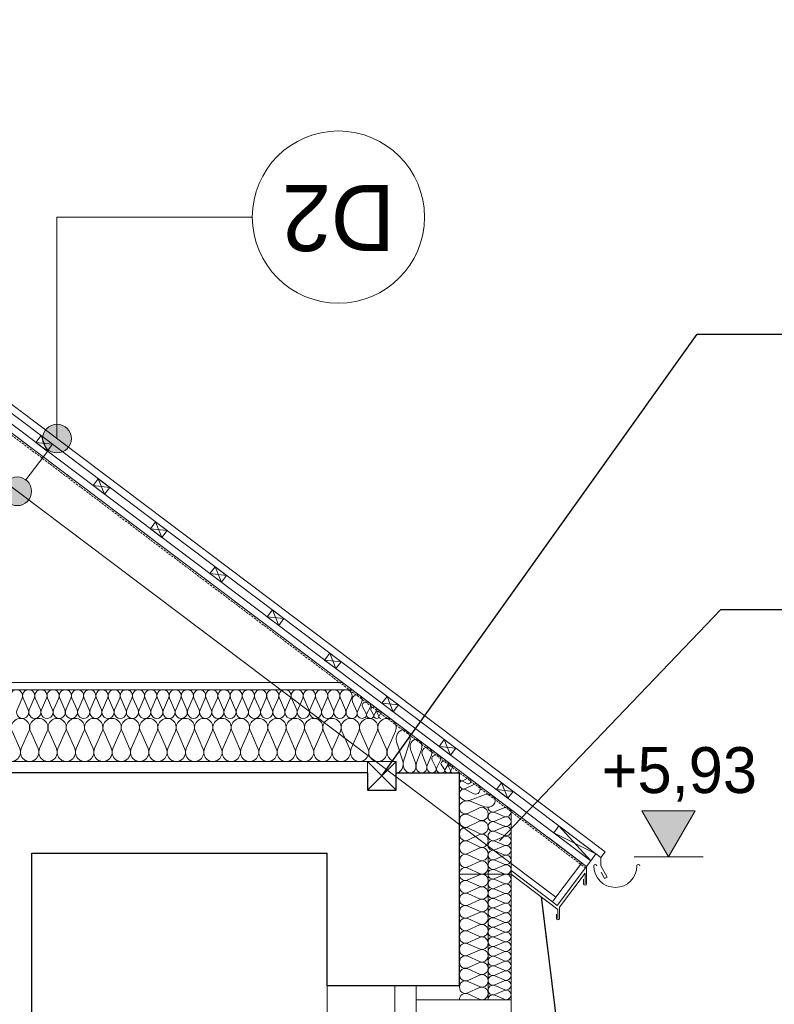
# Model space of a CAD drawing. Extents: x -613240 to -325500, y -25863 to 152403.
# Tile 119 of 254: x -377674 to -375045, y -6916 to -3485. Entities that reach past the tile are written whole.
import ezdxf

# ---------------------------------------------------------------- set-up
doc = ezdxf.new("R2010")
doc.units = 0
doc.header["$MEASUREMENT"] = 0
doc.linetypes.add('HIDDEN', pattern=[11.25, 7.5, -3.75])
for name, color, linetype, lineweight in [('0_Nr_Pióra__21', 7, 'Continuous', 9), ('0_Nr_Pióra__5', 7, 'Continuous', 13), ('ARCH dach_Nr_Pióra__5', 7, 'Continuous', 13), ('Arch dachowki_Nr_Pióra__21', 7, 'Continuous', 9), ('Arch dachy_Nr_Pióra__5', 7, 'Continuous', 13), ('Arch konstrukcja dachu_Nr_Pióra__21_Nr_Pióra__21', 7, 'Continuous', 9), ('Arch opisy_Nr_Pióra__1', 7, 'Continuous', 25), ('Arch opisy_Nr_Pióra__21', 7, 'Continuous', 9), ('Arch rynny_Nr_Pióra__5', 7, 'Continuous', 13), ('Arch stropy_Nr_Pióra__41', 7, 'Continuous', 15), ('INWENT KONST. DREWNIANA_Nr_Pióra__21', 7, 'Continuous', 9), ('INWENT OPISY_Nr_Pióra__21', 7, 'Continuous', 9), ('INWENT WYMIARY_Nr_Pióra__21', 7, 'Continuous', 9), ('INWENT. OKNA_Nr_Pióra__5', 7, 'Continuous', 13), ('INWENT.ŚCIANY_Nr_Pióra__1', 7, 'Continuous', 25), ('INWENT.ŚCIANY_Nr_Pióra__21', 7, 'Continuous', 9), ('Istniejące schody_Nr_Pióra__1', 7, 'Continuous', 25), ('Istniejące schody_Nr_Pióra__21', 7, 'Continuous', 9)]:
    doc.layers.add(name, color=color, linetype=linetype, lineweight=lineweight)
for name, color, linetype in [('Arch ocieplenie', 7, 'Continuous'), ('Arch opisy', 7, 'Continuous'), ('Inwent Izolacje', 7, 'Continuous'), ('INWENT WYMIARY', 7, 'Continuous')]:
    doc.layers.add(name, color=color, linetype=linetype)
for name, color, linetype, lineweight, true_color in [('Arch ocieplenie_Nr_Pióra__4', 7, 'Continuous', 13, 0x029e21), ('Arch ocieplenie_Nr_Pióra__9', 7, 'Continuous', 13, 0x3dad99), ('Arch wykończenie_Nr_Pióra__3', 7, 'Continuous', 18, 0xff6600), ('Inwent Izolacje_Nr_Pióra__2', 7, 'Continuous', 13, 0x7f7f7f), ('INWENT.ŚCIANY_Nr_Pióra__2', 7, 'Continuous', 13, 0x7f7f7f)]:
    doc.layers.add(name, color=color, linetype=linetype, lineweight=lineweight, true_color=true_color)
doc.styles.add('GENERATED_STYLE_1', font='txt')
doc.styles.add('GENERATED_STYLE_5', font='txt')
doc.dimstyles.new('GENERATED_STYLE__6', dxfattribs={"dimtxt": 160.000002, "dimasz": 110.144928, "dimexe": 0.18, "dimexo": 40, "dimgap": 0.09, "dimtad": 1, "dimtih": 1, "dimtoh": 1, "dimdec": 0, "dimzin": 0, "dimdsep": 46, "dimtxsty": 'GENERATED_STYLE_1', "dimblk": 'ARROWHEAD_5', "dimblk1": 'ARROWHEAD_5', "dimblk2": 'ARROWHEAD_5', "dimcen": 0.09, "dimclrd": 7, "dimclre": 7, "dimclrt": 7, "dimazin": 0, "dimtfac": 1, "dimtdec": 4, "dimtmove": 0, "dimatfit": 3, "dimfxl": 0, "dimtolj": 1, "dimtzin": 0, "dimarcsym": 0})
doc.dimstyles.new('GENERATED_STYLE__8', dxfattribs={"dimtxt": 0.18, "dimasz": 182.4, "dimexe": 0.18, "dimexo": 0.0625, "dimgap": 0.09, "dimtad": 0, "dimtih": 1, "dimtoh": 1, "dimdec": 4, "dimzin": 0, "dimdsep": 46, "dimcen": 0.09, "dimadec": 0, "dimazin": 0, "dimtfac": 1, "dimtdec": 4, "dimtmove": 0, "dimatfit": 3, "dimldrblk": 'ARROWHEAD_5', "dimfxl": 0, "dimtolj": 1, "dimtzin": 0, "dimarcsym": 0})

# ---------------------------------------------------------------- blocks, each defined once
blk = doc.blocks.new('Izolacja cieplna 14_51', base_point=(-376429.6, -5919.6))
at = {"layer": 'Arch ocieplenie_Nr_Pióra__4', "linetype": 'Continuous'}
for p, q in [((-376429, -5900.7), (-376423, -5911.6)), ((-376421.8, -5911.6), (-376415.9, -5900.7))]:
    blk.add_line(p, q, dxfattribs=at)
for centre, start_param, end_param in [((-376422.4, -5898.4), 5.870392, 9.837571), ((-376429.6, -5913.9), 4.712389, 6.695979), ((-376415.3, -5913.9), 2.7288, 4.712389)]:
    blk.add_ellipse(centre, major_axis=(7.15, 0), ratio=0.803277, start_param=start_param, end_param=end_param, dxfattribs=at)
blk = doc.blocks.new('Izolacja cieplna 14_52', base_point=(-376450.9, -5919.6))
at = {"layer": 'Arch ocieplenie_Nr_Pióra__4', "linetype": 'Continuous'}
for p, q in [((-376450, -5891.5), (-376441.1, -5907.7)), ((-376439.4, -5907.7), (-376430.5, -5891.5))]:
    blk.add_line(p, q, dxfattribs=at)
for centre, start_param, end_param in [((-376440.3, -5888.1), 5.870392, 9.837571), ((-376450.9, -5911.1), 4.712389, 6.695979), ((-376429.6, -5911.1), 2.7288, 4.712389)]:
    blk.add_ellipse(centre, major_axis=(10.7, 0), ratio=0.796843, start_param=start_param, end_param=end_param, dxfattribs=at)
blk = doc.blocks.new('Izolacja cieplna 14_53', base_point=(-376480.9, -5919.6))
at = {"layer": 'Arch ocieplenie_Nr_Pióra__4', "linetype": 'Continuous'}
for p, q in [((-376479.7, -5879.6), (-376467.2, -5902.6)), ((-376464.7, -5902.6), (-376452.2, -5879.6))]:
    blk.add_line(p, q, dxfattribs=at)
for centre, start_param, end_param in [((-376465.9, -5874.7), 5.870392, 9.837571), ((-376480.9, -5907.5), 4.712389, 6.695979), ((-376450.9, -5907.5), 2.7288, 4.712389)]:
    blk.add_ellipse(centre, major_axis=(15, 0), ratio=0.808177, start_param=start_param, end_param=end_param, dxfattribs=at)
blk = doc.blocks.new('Izolacja cieplna 14_62', base_point=(-376515.9, -5919.6))
at = {"layer": 'Arch ocieplenie_Nr_Pióra__4', "linetype": 'Continuous'}
for p, q in [((-376514.5, -5862), (-376499.9, -5895.2)), ((-376497, -5895.2), (-376482.4, -5862))]:
    blk.add_line(p, q, dxfattribs=at)
for centre, start_param, end_param in [((-376498.4, -5855.1), 5.870392, 9.837571), ((-376515.9, -5902.2), 4.712389, 6.695979), ((-376480.9, -5902.2), 2.7288, 4.712389)]:
    blk.add_ellipse(centre, major_axis=(17.5, 0), ratio=0.996549, start_param=start_param, end_param=end_param, dxfattribs=at)
blk = doc.blocks.new('Izolacja cieplna 14_64', base_point=(-380002.2, -6069.6))
at = {"layer": 'Arch ocieplenie_Nr_Pióra__4', "linetype": 'Continuous'}
for p, q in [((-377700.6, -5964.3), (-377674, -6024.9)), ((-377668.7, -6024.9), (-377642.1, -5964.3)), ((-377636.7, -5964.3), (-377610.2, -6024.9)), ((-377604.8, -6024.9), (-377578.2, -5964.3)), ((-377572.9, -5964.3), (-377546.3, -6024.9)), ((-377540.9, -6024.9), (-377514.4, -5964.3)), ((-377509, -5964.3), (-377482.4, -6024.9)), ((-377477.1, -6024.9), (-377450.5, -5964.3)), ((-377445.1, -5964.3), (-377418.6, -6024.9)), ((-377413.2, -6024.9), (-377386.6, -5964.3)), ((-377381.3, -5964.3), (-377354.7, -6024.9)), ((-377349.4, -6024.9), (-377322.8, -5964.3)), ((-377317.4, -5964.3), (-377290.9, -6024.9)), ((-377285.5, -6024.9), (-377258.9, -5964.3)), ((-377253.6, -5964.3), (-377227, -6024.9)), ((-377221.6, -6024.9), (-377195.1, -5964.3)), ((-377189.7, -5964.3), (-377163.1, -6024.9)), ((-377157.8, -6024.9), (-377131.2, -5964.3)), ((-377125.8, -5964.3), (-377099.3, -6024.9)), ((-377093.9, -6024.9), (-377067.3, -5964.3)), ((-377062, -5964.3), (-377035.4, -6024.9)), ((-377030.1, -6024.9), (-377003.5, -5964.3)), ((-376998.1, -5964.3), (-376971.6, -6024.9)), ((-376966.2, -6024.9), (-376939.6, -5964.3)), ((-376934.3, -5964.3), (-376907.7, -6024.9)), ((-376902.3, -6024.9), (-376875.8, -5964.3)), ((-376870.4, -5964.3), (-376843.8, -6024.9)), ((-376838.5, -6024.9), (-376811.9, -5964.3)), ((-376806.5, -5964.3), (-376780, -6024.9)), ((-376774.6, -6024.9), (-376748.1, -5964.3)), ((-376742.7, -5964.3), (-376716.1, -6024.9)), ((-376710.8, -6024.9), (-376684.2, -5964.3)), ((-376678.8, -5964.3), (-376652.3, -6024.9)), ((-376646.9, -6024.9), (-376620.3, -5964.3)), ((-376615, -5964.3), (-376588.4, -6024.9)), ((-376583, -6024.9), (-376556.5, -5964.3)), ((-376551.1, -5964.3), (-376524.5, -6024.9)), ((-376519.2, -6024.9), (-376492.6, -5964.3)), ((-376487.2, -5964.3), (-376460.7, -6024.9)), ((-376455.3, -6024.9), (-376428.8, -5964.3)), ((-376423.4, -5964.3), (-376396.8, -6024.9)), ((-376391.5, -6024.9), (-376364.9, -5964.3))]:
    blk.add_line(p, q, dxfattribs=at)
for centre, start_param, end_param in [((-377671.3, -5951.5), 5.870392, 9.837571), ((-377607.5, -5951.5), 5.870392, 9.837571), ((-377543.6, -5951.5), 5.870392, 9.837571), ((-377479.8, -5951.5), 5.870392, 9.837571), ((-377415.9, -5951.5), 5.870392, 9.837571), ((-377352, -5951.5), 5.870392, 9.837571), ((-377288.2, -5951.5), 5.870392, 9.837571), ((-377224.3, -5951.5), 5.870392, 9.837571), ((-377160.5, -5951.5), 5.870392, 9.837571), ((-377096.6, -5951.5), 5.870392, 9.837571), ((-377032.7, -5951.5), 5.870392, 9.837571), ((-376968.9, -5951.5), 5.870392, 9.837571), ((-376905, -5951.5), 5.870392, 9.837571), ((-376841.2, -5951.5), 5.870392, 9.837571), ((-376777.3, -5951.5), 5.870392, 9.837571), ((-376713.4, -5951.5), 5.870392, 9.837571), ((-376649.6, -5951.5), 5.870392, 9.837571), ((-376585.7, -5951.5), 5.870392, 9.837571), ((-376521.9, -5951.5), 5.870392, 9.837571), ((-376458, -5951.5), 5.870392, 9.837571), ((-376394.1, -5951.5), 5.870392, 9.837571), ((-377703.3, -6037.7), 2.7288, 6.695979), ((-377639.4, -6037.7), 2.7288, 6.695979), ((-377575.5, -6037.7), 2.7288, 6.695979), ((-377511.7, -6037.7), 2.7288, 6.695979), ((-377447.8, -6037.7), 2.7288, 6.695979), ((-377384, -6037.7), 2.7288, 6.695979), ((-377320.1, -6037.7), 2.7288, 6.695979), ((-377256.2, -6037.7), 2.7288, 6.695979), ((-377192.4, -6037.7), 2.7288, 6.695979), ((-377128.5, -6037.7), 2.7288, 6.695979), ((-377064.7, -6037.7), 2.7288, 6.695979), ((-377000.8, -6037.7), 2.7288, 6.695979), ((-376936.9, -6037.7), 2.7288, 6.695979), ((-376873.1, -6037.7), 2.7288, 6.695979), ((-376809.2, -6037.7), 2.7288, 6.695979), ((-376745.4, -6037.7), 2.7288, 6.695979), ((-376681.5, -6037.7), 2.7288, 6.695979), ((-376617.7, -6037.7), 2.7288, 6.695979), ((-376553.8, -6037.7), 2.7288, 6.695979), ((-376489.9, -6037.7), 2.7288, 6.695979), ((-376426.1, -6037.7), 2.7288, 6.695979), ((-376362.2, -6037.7), 2.7288, 4.712389)]:
    blk.add_ellipse(centre, major_axis=(31.9, 0), ratio=0.99912, start_param=start_param, end_param=end_param, dxfattribs=at)
blk = doc.blocks.new('Izolacja cieplna 14_65', base_point=(-380002.2, -5919.6))
at = {"layer": 'Arch ocieplenie_Nr_Pióra__4', "linetype": 'Continuous'}
for p, q in [((-377683.3, -5889.8), (-377665.6, -5849.4)), ((-377662.1, -5849.4), (-377644.4, -5889.8)), ((-377640.8, -5889.8), (-377623.1, -5849.4)), ((-377619.6, -5849.4), (-377601.9, -5889.8)), ((-377598.3, -5889.8), (-377580.6, -5849.4)), ((-377577, -5849.4), (-377559.4, -5889.8)), ((-377555.8, -5889.8), (-377538.1, -5849.4)), ((-377534.5, -5849.4), (-377516.8, -5889.8)), ((-377513.3, -5889.8), (-377495.6, -5849.4)), ((-377492, -5849.4), (-377474.3, -5889.8)), ((-377470.8, -5889.8), (-377453.1, -5849.4)), ((-377449.5, -5849.4), (-377431.8, -5889.8)), ((-377428.2, -5889.8), (-377410.6, -5849.4)), ((-377407, -5849.4), (-377389.3, -5889.8)), ((-377385.7, -5889.8), (-377368, -5849.4)), ((-377364.5, -5849.4), (-377346.8, -5889.8)), ((-377343.2, -5889.8), (-377325.5, -5849.4)), ((-377322, -5849.4), (-377304.3, -5889.8)), ((-377300.7, -5889.8), (-377283, -5849.4)), ((-377279.4, -5849.4), (-377261.7, -5889.8)), ((-377258.2, -5889.8), (-377240.5, -5849.4)), ((-377236.9, -5849.4), (-377219.2, -5889.8)), ((-377215.7, -5889.8), (-377198, -5849.4)), ((-377194.4, -5849.4), (-377176.7, -5889.8)), ((-377173.1, -5889.8), (-377155.5, -5849.4)), ((-377151.9, -5849.4), (-377134.2, -5889.8)), ((-377130.6, -5889.8), (-377112.9, -5849.4)), ((-377109.4, -5849.4), (-377091.7, -5889.8)), ((-377088.1, -5889.8), (-377070.4, -5849.4)), ((-377066.9, -5849.4), (-377049.2, -5889.8)), ((-377045.6, -5889.8), (-377027.9, -5849.4)), ((-377024.3, -5849.4), (-377006.7, -5889.8)), ((-377003.1, -5889.8), (-376985.4, -5849.4)), ((-376981.8, -5849.4), (-376964.1, -5889.8)), ((-376960.6, -5889.8), (-376942.9, -5849.4)), ((-376939.3, -5849.4), (-376921.6, -5889.8)), ((-376918.1, -5889.8), (-376900.4, -5849.4)), ((-376896.8, -5849.4), (-376879.1, -5889.8)), ((-376875.5, -5889.8), (-376857.9, -5849.4)), ((-376854.3, -5849.4), (-376836.6, -5889.8)), ((-376833, -5889.8), (-376815.3, -5849.4)), ((-376811.8, -5849.4), (-376794.1, -5889.8)), ((-376790.5, -5889.8), (-376772.8, -5849.4)), ((-376769.3, -5849.4), (-376751.6, -5889.8)), ((-376748, -5889.8), (-376730.3, -5849.4)), ((-376726.7, -5849.4), (-376709, -5889.8)), ((-376705.5, -5889.8), (-376687.8, -5849.4)), ((-376684.2, -5849.4), (-376666.5, -5889.8)), ((-376663, -5889.8), (-376645.3, -5849.4)), ((-376641.7, -5849.4), (-376624, -5889.8)), ((-376620.4, -5889.8), (-376602.8, -5849.4)), ((-376599.2, -5849.4), (-376581.5, -5889.8)), ((-376577.9, -5889.8), (-376560.2, -5849.4)), ((-376556.7, -5849.4), (-376539, -5889.8)), ((-376535.4, -5889.8), (-376517.7, -5849.4))]:
    blk.add_line(p, q, dxfattribs=at)
for centre, start_param, end_param in [((-377685.1, -5840.9), 4.299595, 8.266775), ((-377642.6, -5840.9), 4.299595, 8.266775), ((-377600.1, -5840.9), 4.299595, 8.266775), ((-377557.6, -5840.9), 4.299595, 8.266775), ((-377515.1, -5840.9), 4.299595, 8.266775), ((-377472.5, -5840.9), 4.299595, 8.266775), ((-377430, -5840.9), 4.299595, 8.266775), ((-377387.5, -5840.9), 4.299595, 8.266775), ((-377345, -5840.9), 4.299595, 8.266775), ((-377302.5, -5840.9), 4.299595, 8.266775), ((-377260, -5840.9), 4.299595, 8.266775), ((-377217.4, -5840.9), 4.299595, 8.266775), ((-377174.9, -5840.9), 4.299595, 8.266775), ((-377132.4, -5840.9), 4.299595, 8.266775), ((-377089.9, -5840.9), 4.299595, 8.266775), ((-377047.4, -5840.9), 4.299595, 8.266775), ((-377004.9, -5840.9), 4.299595, 8.266775), ((-376962.4, -5840.9), 4.299595, 8.266775), ((-376919.8, -5840.9), 4.299595, 8.266775), ((-376877.3, -5840.9), 4.299595, 8.266775), ((-376834.8, -5840.9), 4.299595, 8.266775), ((-376792.3, -5840.9), 4.299595, 8.266775), ((-376749.8, -5840.9), 4.299595, 8.266775), ((-376707.3, -5840.9), 4.299595, 8.266775), ((-376664.7, -5840.9), 4.299595, 8.266775), ((-376622.2, -5840.9), 4.299595, 8.266775), ((-376579.7, -5840.9), 4.299595, 8.266775), ((-376537.2, -5840.9), 4.299595, 8.266775), ((-377663.9, -5898.3), 1.158004, 5.125183), ((-377621.3, -5898.3), 1.158004, 5.125183), ((-377578.8, -5898.3), 1.158004, 5.125183), ((-377536.3, -5898.3), 1.158004, 5.125183), ((-377493.8, -5898.3), 1.158004, 5.125183), ((-377451.3, -5898.3), 1.158004, 5.125183), ((-377408.8, -5898.3), 1.158004, 5.125183), ((-377366.3, -5898.3), 1.158004, 5.125183), ((-377323.7, -5898.3), 1.158004, 5.125183), ((-377281.2, -5898.3), 1.158004, 5.125183), ((-377238.7, -5898.3), 1.158004, 5.125183), ((-377196.2, -5898.3), 1.158004, 5.125183), ((-377153.7, -5898.3), 1.158004, 5.125183), ((-377111.2, -5898.3), 1.158004, 5.125183), ((-377068.6, -5898.3), 1.158004, 5.125183), ((-377026.1, -5898.3), 1.158004, 5.125183), ((-376983.6, -5898.3), 1.158004, 5.125183), ((-376941.1, -5898.3), 1.158004, 5.125183), ((-376898.6, -5898.3), 1.158004, 5.125183), ((-376856.1, -5898.3), 1.158004, 5.125183), ((-376813.6, -5898.3), 1.158004, 5.125183), ((-376771, -5898.3), 1.158004, 5.125183), ((-376728.5, -5898.3), 1.158004, 5.125183), ((-376686, -5898.3), 1.158004, 5.125183), ((-376643.5, -5898.3), 1.158004, 5.125183), ((-376601, -5898.3), 1.158004, 5.125183), ((-376558.5, -5898.3), 1.158004, 5.125183), ((-376515.9, -5898.3), 1.158004, 3.141593)]:
    blk.add_ellipse(centre, major_axis=(0, 21.3), ratio=0.999493, start_param=start_param, end_param=end_param, dxfattribs=at)
blk = doc.blocks.new('Izolacja cieplna 14_107', base_point=(-376179.9, -6109.6))
at = {"layer": 'Arch ocieplenie_Nr_Pióra__4', "linetype": 'Continuous'}
for p, q in [((-376179.3, -6090), (-376173.1, -6101.3)), ((-376171.8, -6101.3), (-376165.6, -6090))]:
    blk.add_line(p, q, dxfattribs=at)
for centre, start_param, end_param in [((-376172.4, -6087.6), 5.870392, 9.837571), ((-376179.9, -6103.7), 4.712389, 6.695979), ((-376164.9, -6103.7), 2.7288, 4.712389)]:
    blk.add_ellipse(centre, major_axis=(7.5, 0), ratio=0.793998, start_param=start_param, end_param=end_param, dxfattribs=at)
blk = doc.blocks.new('Izolacja cieplna 14_108', base_point=(-376362.2, -6109.6))
at = {"layer": 'Arch ocieplenie_Nr_Pióra__4', "linetype": 'Continuous'}
for p, q in [((-376360.2, -6004.3), (-376340.1, -6064.9)), ((-376336, -6064.9), (-376315.9, -6004.3))]:
    blk.add_line(p, q, dxfattribs=at)
for centre, start_param, end_param in [((-376338, -5991.5), 4.299595, 8.266775), ((-376362.2, -6077.7), 3.141593, 5.125182), ((-376313.9, -6077.7), 1.158004, 3.141593)]:
    blk.add_ellipse(centre, major_axis=(0, 31.9), ratio=0.757507, start_param=start_param, end_param=end_param, dxfattribs=at)
blk = doc.blocks.new('Izolacja cieplna 14_109', base_point=(-376313.9, -6109.6))
at = {"layer": 'Arch ocieplenie_Nr_Pióra__4', "linetype": 'Continuous'}
for p, q in [((-376312.1, -6027.5), (-376294.9, -6074.8)), ((-376291.4, -6074.8), (-376274.2, -6027.5))]:
    blk.add_line(p, q, dxfattribs=at)
for centre, start_param, end_param in [((-376293.2, -6017.5), 4.299595, 8.266775), ((-376313.9, -6084.7), 3.141593, 5.125182), ((-376272.5, -6084.7), 1.158004, 3.141593)]:
    blk.add_ellipse(centre, major_axis=(0, 24.9), ratio=0.832172, start_param=start_param, end_param=end_param, dxfattribs=at)
blk = doc.blocks.new('Izolacja cieplna 14_110', base_point=(-376206.5, -6109.6))
at = {"layer": 'Arch ocieplenie_Nr_Pióra__4', "linetype": 'Continuous'}
for p, q in [((-376205.4, -6080.1), (-376194.3, -6097.1)), ((-376192.1, -6097.1), (-376181.1, -6080.1))]:
    blk.add_line(p, q, dxfattribs=at)
for centre, start_param, end_param in [((-376193.2, -6076.5), 5.870392, 9.837571), ((-376206.5, -6100.7), 4.712389, 6.695979), ((-376179.9, -6100.7), 2.7288, 4.712389)]:
    blk.add_ellipse(centre, major_axis=(13.3, 0), ratio=0.673376, start_param=start_param, end_param=end_param, dxfattribs=at)
blk = doc.blocks.new('Izolacja cieplna 14_111', base_point=(-376272.5, -6109.6))
at = {"layer": 'Arch ocieplenie_Nr_Pióra__4', "linetype": 'Continuous'}
for p, q in [((-376271, -6047.1), (-376256.8, -6083.1)), ((-376254, -6083.1), (-376239.7, -6047.1))]:
    blk.add_line(p, q, dxfattribs=at)
for centre, start_param, end_param in [((-376255.4, -6039.5), 4.299595, 8.266775), ((-376272.5, -6090.7), 3.141593, 5.125182), ((-376238.3, -6090.7), 1.158004, 3.141593)]:
    blk.add_ellipse(centre, major_axis=(0, 18.9), ratio=0.902159, start_param=start_param, end_param=end_param, dxfattribs=at)
blk = doc.blocks.new('Izolacja cieplna 14_112', base_point=(-376238.3, -6109.6))
at = {"layer": 'Arch ocieplenie_Nr_Pióra__4', "linetype": 'Continuous'}
for p, q in [((-376237, -6065.4), (-376223.7, -6090.8)), ((-376221.1, -6090.8), (-376207.8, -6065.4))]:
    blk.add_line(p, q, dxfattribs=at)
for centre, start_param, end_param in [((-376222.4, -6060), 5.870392, 9.837571), ((-376238.3, -6096.2), 4.712389, 6.695979), ((-376206.5, -6096.2), 2.7288, 4.712389)]:
    blk.add_ellipse(centre, major_axis=(15.9, 0), ratio=0.841754, start_param=start_param, end_param=end_param, dxfattribs=at)
blk = doc.blocks.new('Izolacja cieplna 14_126', base_point=(-376042.2, -6899.6))
at = {"layer": 'Arch ocieplenie_Nr_Pióra__9', "linetype": 'Continuous'}
for p, q in [((-376018.4, -6477.8), (-375986.1, -6463.8)), ((-375986.1, -6494.6), (-376018.4, -6480.7)), ((-376018.4, -6511.5), (-375986.1, -6497.5)), ((-375986.1, -6528.3), (-376018.4, -6514.3)), ((-376018.4, -6545.1), (-375986.1, -6531.1)), ((-375986.1, -6561.9), (-376018.4, -6547.9)), ((-376018.4, -6578.7), (-375986.1, -6564.7)), ((-375986.1, -6595.5), (-376018.4, -6581.5)), ((-376018.4, -6612.3), (-375986.1, -6598.4)), ((-375986.1, -6629.2), (-376018.4, -6615.2)), ((-376018.4, -6646), (-375986.1, -6632)), ((-375986.1, -6662.8), (-376018.4, -6648.8)), ((-376018.4, -6679.6), (-375986.1, -6665.6)), ((-375986.1, -6696.4), (-376018.4, -6682.4)), ((-376018.4, -6713.2), (-375986.1, -6699.2)), ((-375986.1, -6730.1), (-376018.4, -6716.1)), ((-376018.4, -6746.9), (-375986.1, -6732.9)), ((-375986.1, -6763.7), (-376018.4, -6749.7)), ((-376018.4, -6780.5), (-375986.1, -6766.5)), ((-375986.1, -6797.3), (-376018.4, -6783.3)), ((-376018.4, -6814.1), (-375986.1, -6800.1)), ((-375986.1, -6830.9), (-376018.4, -6817)), ((-376018.4, -6847.8), (-375986.1, -6833.8)), ((-375986.1, -6864.6), (-376018.4, -6850.6)), ((-376018.4, -6881.4), (-375986.1, -6867.4)), ((-375986.1, -6898.2), (-376018.4, -6884.2))]:
    blk.add_line(p, q, dxfattribs=at)
for centre, start_param, end_param in [((-376025.2, -6496.1), 4.299595, 8.266774), ((-376025.2, -6462.4), 0, 1.983589), ((-375979.2, -6479.2), 1.158003, 5.125183), ((-376025.2, -6529.7), 4.299595, 8.266774), ((-375979.2, -6512.9), 1.158003, 5.125183), ((-376025.2, -6563.3), 4.299595, 8.266774), ((-375979.2, -6546.5), 1.158003, 5.125183), ((-376025.2, -6596.9), 4.299595, 8.266774), ((-375979.2, -6580.1), 1.158003, 5.125183), ((-376025.2, -6630.6), 4.299595, 8.266774), ((-375979.2, -6613.8), 1.158003, 5.125183), ((-376025.2, -6664.2), 4.299595, 8.266774), ((-375979.2, -6647.4), 1.158003, 5.125183), ((-376025.2, -6697.8), 4.299595, 8.266774), ((-375979.2, -6681), 1.158003, 5.125183), ((-376025.2, -6731.5), 4.299595, 8.266774), ((-375979.2, -6714.7), 1.158003, 5.125183), ((-376025.2, -6765.1), 4.299595, 8.266774), ((-375979.2, -6748.3), 1.158003, 5.125183), ((-376025.2, -6798.7), 4.299595, 8.266774), ((-375979.2, -6781.9), 1.158003, 5.125183), ((-376025.2, -6832.4), 4.299595, 8.266774), ((-375979.2, -6815.5), 1.158003, 5.125183), ((-376025.2, -6866), 4.299595, 8.266774), ((-375979.2, -6849.2), 1.158003, 5.125183), ((-376025.2, -6899.6), 4.299596, 6.283185), ((-375979.2, -6882.8), 1.158003, 5.125183)]:
    blk.add_ellipse(centre, major_axis=(-17, 0), ratio=0.988282, start_param=start_param, end_param=end_param, dxfattribs=at)
blk = doc.blocks.new('Izolacja cieplna 14_127', base_point=(-376142.2, -6147.9))
at = {"layer": 'Arch ocieplenie_Nr_Pióra__4', "linetype": 'Continuous'}
for p, q in [((-376130.3, -6136.7), (-376114.1, -6128.1)), ((-376114.1, -6147), (-376130.3, -6138.4))]:
    blk.add_line(p, q, dxfattribs=at)
for centre, start_param, end_param in [((-376133.7, -6127.3), 1.570796, 3.554385), ((-376133.7, -6147.9), 5.870392, 7.853982), ((-376110.7, -6137.6), 2.728799, 6.695979)]:
    blk.add_ellipse(centre, major_axis=(0, 10.3), ratio=0.824596, start_param=start_param, end_param=end_param, dxfattribs=at)
blk = doc.blocks.new('Izolacja cieplna 14_128', base_point=(-376142.2, -6229.3))
at = {"layer": 'Arch ocieplenie_Nr_Pióra__4', "linetype": 'Continuous'}
for p, q in [((-376105, -6204.5), (-376054.5, -6185.4)), ((-376054.5, -6227.4), (-376105, -6208.3))]:
    blk.add_line(p, q, dxfattribs=at)
for centre, start_param, end_param in [((-376115.6, -6183.5), 0, 1.983589), ((-376115.6, -6229.3), 4.299596, 6.283185), ((-376043.8, -6206.4), 1.158003, 5.125183)]:
    blk.add_ellipse(centre, major_axis=(-26.6, 0), ratio=0.861135, start_param=start_param, end_param=end_param, dxfattribs=at)
blk = doc.blocks.new('Izolacja cieplna 14_129', base_point=(-376142.2, -6183.5))
at = {"layer": 'Arch ocieplenie_Nr_Pióra__4', "linetype": 'Continuous'}
for p, q in [((-376120.8, -6164.2), (-376091.7, -6149.4)), ((-376091.7, -6182), (-376120.8, -6167.2))]:
    blk.add_line(p, q, dxfattribs=at)
for centre, start_param, end_param in [((-376126.9, -6147.9), 1.570796, 3.554385), ((-376126.9, -6183.5), 5.870392, 7.853982), ((-376085.5, -6165.7), 2.728799, 6.695979)]:
    blk.add_ellipse(centre, major_axis=(0, 17.8), ratio=0.86028, start_param=start_param, end_param=end_param, dxfattribs=at)
blk = doc.blocks.new('Izolacja cieplna 14_130', base_point=(-376142.2, -6462.4))
at = {"layer": 'Arch ocieplenie_Nr_Pióra__4', "linetype": 'Continuous'}
for p, q in [((-376112.4, -6250.6), (-376072, -6231.2)), ((-376072, -6273.9), (-376112.4, -6254.6)), ((-376112.4, -6297.3), (-376072, -6277.9)), ((-376072, -6320.6), (-376112.4, -6301.2)), ((-376112.4, -6343.9), (-376072, -6324.5)), ((-376072, -6367.2), (-376112.4, -6347.8)), ((-376112.4, -6390.5), (-376072, -6371.1)), ((-376072, -6413.8), (-376112.4, -6394.4)), ((-376112.4, -6437.2), (-376072, -6417.8)), ((-376072, -6460.5), (-376112.4, -6441.1))]:
    blk.add_line(p, q, dxfattribs=at)
for centre, start_param, end_param in [((-376120.9, -6229.3), 1.570796, 3.554385), ((-376063.5, -6252.6), 2.728799, 6.695979), ((-376120.9, -6275.9), 5.870392, 9.837571), ((-376063.5, -6299.2), 2.728799, 6.695979), ((-376120.9, -6322.5), 5.870392, 9.837571), ((-376120.9, -6369.2), 5.870392, 9.837571), ((-376063.5, -6345.9), 2.728799, 6.695979), ((-376063.5, -6392.5), 2.728799, 6.695979), ((-376120.9, -6415.8), 5.870392, 9.837571), ((-376063.5, -6439.1), 2.728799, 6.695979), ((-376120.9, -6462.4), 5.870392, 7.853982)]:
    blk.add_ellipse(centre, major_axis=(0, 23.3), ratio=0.912196, start_param=start_param, end_param=end_param, dxfattribs=at)
blk = doc.blocks.new('Izolacja cieplna 14_131', base_point=(-376042.2, -6462.4))
at = {"layer": 'Arch ocieplenie_Nr_Pióra__4', "linetype": 'Continuous'}
for p, q in [((-376018.4, -6244.5), (-375986.1, -6230.7)), ((-375986.1, -6261.2), (-376018.4, -6247.3)), ((-376018.4, -6277.8), (-375986.1, -6264)), ((-375986.1, -6294.5), (-376018.4, -6280.6)), ((-376018.4, -6311.1), (-375986.1, -6297.3)), ((-375986.1, -6327.8), (-376018.4, -6313.9)), ((-376018.4, -6344.5), (-375986.1, -6330.6)), ((-375986.1, -6361.1), (-376018.4, -6347.3)), ((-376018.4, -6377.8), (-375986.1, -6363.9)), ((-375986.1, -6394.4), (-376018.4, -6380.6)), ((-376018.4, -6411.1), (-375986.1, -6397.2)), ((-375986.1, -6427.7), (-376018.4, -6413.9)), ((-376018.4, -6444.4), (-375986.1, -6430.5)), ((-375986.1, -6461), (-376018.4, -6447.2))]:
    blk.add_line(p, q, dxfattribs=at)
for centre, start_param, end_param in [((-376025.2, -6229.3), 6.283185, 8.266774), ((-375979.2, -6245.9), 1.158003, 5.125183), ((-376025.2, -6262.6), 4.299595, 8.266774), ((-376025.2, -6295.9), 4.299595, 8.266774), ((-375979.2, -6279.2), 1.158003, 5.125183), ((-376025.2, -6329.2), 4.299595, 8.266774), ((-375979.2, -6312.5), 1.158003, 5.125183), ((-376025.2, -6362.5), 4.299595, 8.266774), ((-375979.2, -6345.9), 1.158003, 5.125183), ((-376025.2, -6395.8), 4.299595, 8.266774), ((-375979.2, -6379.2), 1.158003, 5.125183), ((-376025.2, -6429.1), 4.299595, 8.266774), ((-375979.2, -6412.5), 1.158003, 5.125183), ((-376025.2, -6462.4), 4.299596, 6.283185), ((-375979.2, -6445.8), 1.158003, 5.125183)]:
    blk.add_ellipse(centre, major_axis=(-17, 0), ratio=0.978799, start_param=start_param, end_param=end_param, dxfattribs=at)
blk = doc.blocks.new('Izolacja cieplna 14_285', base_point=(-376142.2, -6899.6))
at = {"layer": 'Inwent Izolacje_Nr_Pióra__2', "linetype": 'Continuous'}
for p, q in [((-376112.4, -6482.5), (-376072, -6464.3)), ((-376072, -6504.3), (-376112.4, -6486.1)), ((-376112.4, -6526.2), (-376072, -6508)), ((-376072, -6548), (-376112.4, -6529.8)), ((-376112.4, -6569.9), (-376072, -6551.7)), ((-376072, -6591.7), (-376112.4, -6573.6)), ((-376112.4, -6613.6), (-376072, -6595.4)), ((-376072, -6635.5), (-376112.4, -6617.3)), ((-376112.4, -6657.3), (-376072, -6639.1)), ((-376072, -6679.2), (-376112.4, -6661)), ((-376112.4, -6701), (-376072, -6682.9)), ((-376072, -6722.9), (-376112.4, -6704.7)), ((-376112.4, -6744.8), (-376072, -6726.6)), ((-376072, -6766.6), (-376112.4, -6748.4)), ((-376112.4, -6788.5), (-376072, -6770.3)), ((-376072, -6810.3), (-376112.4, -6792.2)), ((-376112.4, -6832.2), (-376072, -6814)), ((-376072, -6854.1), (-376112.4, -6835.9)), ((-376112.4, -6875.9), (-376072, -6857.7)), ((-376072, -6897.8), (-376112.4, -6879.6))]:
    blk.add_line(p, q, dxfattribs=at)
for centre, start_param, end_param in [((-376120.9, -6506.1), 5.870392, 9.837571), ((-376120.9, -6462.4), 1.570796, 3.554385), ((-376063.5, -6484.3), 2.728799, 6.695979), ((-376063.5, -6528), 2.728799, 6.695979), ((-376120.9, -6549.9), 5.870392, 9.837571), ((-376063.5, -6571.7), 2.728799, 6.695979), ((-376120.9, -6593.6), 5.870392, 9.837571), ((-376120.9, -6637.3), 5.870392, 9.837571), ((-376063.5, -6615.4), 2.728799, 6.695979), ((-376063.5, -6659.2), 2.728799, 6.695979), ((-376120.9, -6681), 5.870392, 9.837571), ((-376063.5, -6702.9), 2.728799, 6.695979), ((-376120.9, -6724.7), 5.870392, 9.837571), ((-376063.5, -6746.6), 2.728799, 6.695979), ((-376120.9, -6768.5), 5.870392, 9.837571), ((-376120.9, -6812.2), 5.870392, 9.837571), ((-376063.5, -6790.3), 2.728799, 6.695979), ((-376063.5, -6834), 2.728799, 6.695979), ((-376120.9, -6855.9), 5.870392, 9.837571), ((-376063.5, -6877.8), 2.728799, 6.695979), ((-376120.9, -6899.6), 5.870392, 7.853982)]:
    blk.add_ellipse(centre, major_axis=(0, 21.9), ratio=0.972936, start_param=start_param, end_param=end_param, dxfattribs=at)
blk = doc.blocks.new('Wymiary_39', base_point=(-375413.1, -6401.4))
at = {"layer": 'INWENT WYMIARY_Nr_Pióra__21', "linetype": 'Continuous'}
blk.add_hatch(color=256, dxfattribs=at).paths.add_polyline_path([(-375413.1, -6401.4), (-375505.9, -6241.4), (-375320.3, -6241.4)], flags=0)
for p, q in [((-375413.1, -6401.4), (-375505.9, -6241.4)), ((-375505.9, -6241.4), (-375320.3, -6241.4)), ((-375320.3, -6241.4), (-375413.1, -6401.4)), ((-375413.1, -6401.4), (-375533.1, -6401.4)), ((-375413.1, -6401.4), (-375293.1, -6401.4))]:
    blk.add_line(p, q, dxfattribs=at)
at = {"layer": 'INWENT WYMIARY_Nr_Pióra__21', "insert": (-375646.5, -6209.4), "char_height": 160, "attachment_point": 7, "style": 'GENERATED_STYLE_1'}
blk.add_mtext('{+5,93}', dxfattribs=at)
blk = doc.blocks.new('*D916')
at = {"layer": '0_Nr_Pióra__5', "linetype": 'Continuous'}
for points in [[(-377805.4, -5035.4), (-377844.1, -5144.7), (-377893.5, -5110.8)], [(-378059.5, -5794.6), (-378084.5, -5681.4), (-378024.6, -5684.1)]]:
    blk.add_hatch(color=256, dxfattribs=at).paths.add_polyline_path(points, flags=0)
for p, q in [((-377805.4, -5035.4), (-377893.5, -5110.8)), ((-377805.4, -5035.4), (-377844.1, -5144.7)), ((-377844.1, -5144.7), (-377893.5, -5110.8)), ((-378059.5, -5794.6), (-378084.5, -5681.4)), ((-378084.5, -5681.4), (-378024.6, -5684.1)), ((-378059.5, -5794.6), (-378024.6, -5684.1))]:
    blk.add_line(p, q, dxfattribs=at)
blk.add_arc((-376798.3, -5794.6), 1261.2, 148.0793, 174.9121, dxfattribs=at)
at = {"layer": '0_Nr_Pióra__21', "insert": (-378697.2, -5423.5), "char_height": 160, "attachment_point": 7, "style": 'GENERATED_STYLE_1'}
blk.add_mtext('{37,01°}', dxfattribs=at)
blk = doc.blocks.new('ARROWHEAD_5')
at = {"color": 0, "linetype": 'Continuous', "lineweight": 0}
blk.add_line((0, 0), (-1, 0), dxfattribs=at)
blk.add_solid([(-1, 0.2679), (0, 0), (-1, -0.2679), (-1, 0.2679)], dxfattribs=at)
blk = doc.blocks.new('Linia_104', base_point=(-377682.5, -5128.3))
at = {"layer": 'Arch opisy_Nr_Pióra__21', "linetype": 'Continuous'}
for points in [[(-377494.1, -4944.6), (-377497.9, -4925.5), (-377508.7, -4909.3), (-377524.9, -4898.4), (-377544.1, -4894.6), (-377563.2, -4898.4), (-377579.4, -4909.3), (-377590.3, -4925.5), (-377594.1, -4944.6), (-377590.3, -4963.8), (-377579.4, -4980), (-377563.2, -4990.8), (-377544.1, -4994.6), (-377524.9, -4990.8), (-377508.7, -4980), (-377497.9, -4963.8)], [(-377632.5, -5128.3), (-377636.4, -5109.2), (-377647.2, -5093), (-377663.4, -5082.2), (-377682.5, -5078.3), (-377701.7, -5082.2), (-377717.9, -5093), (-377728.7, -5109.2), (-377732.5, -5128.3), (-377728.7, -5147.5), (-377717.9, -5163.7), (-377701.7, -5174.5), (-377682.5, -5178.3), (-377663.4, -5174.5), (-377647.2, -5163.7), (-377636.4, -5147.5)]]:
    blk.add_hatch(color=256, dxfattribs=at).paths.add_polyline_path(points, flags=0)
blk.add_line((-377652.5, -5088.4), (-377574.2, -4984.6), dxfattribs=at)
for centre in [(-377544.1, -4944.6), (-377682.5, -5128.3)]:
    blk.add_circle(centre, 50, dxfattribs=at)
blk = doc.blocks.new('Linia_105', base_point=(-377544.1, -4172.9))
at = {"layer": 'Arch opisy_Nr_Pióra__21', "linetype": 'Continuous'}
blk.add_line((-377544.1, -4172.9), (-376863.6, -4172.9), dxfattribs=at)
blk.add_circle((-376563.6, -4172.9), 300, dxfattribs=at)

msp = doc.modelspace()

# ---------------------------------------------------------------- linework, layer by layer
at = {"layer": 'ARCH dach_Nr_Pióra__5', "linetype": 'Continuous'}
for p, q in [((-375684.4, -6415.4), (-379098.8, -3841.5)), ((-377599.8, -4933.9), (-377617.9, -4957.9)), ((-377599.8, -4933.9), (-377577.9, -4988)), ((-377599.8, -4933.9), (-377559.9, -4964)), ((-377617.9, -4957.9), (-377559.9, -4964)), ((-377617.9, -4957.9), (-377577.9, -4988)), ((-377559.9, -4964), (-377577.9, -4988)), ((-377400.2, -5084.4), (-377418.2, -5108.4)), ((-377418.2, -5108.4), (-377360.3, -5114.5)), ((-377418.2, -5108.4), (-377378.3, -5138.5)), ((-377400.2, -5084.4), (-377360.3, -5114.5)), ((-377400.2, -5084.4), (-377378.3, -5138.5)), ((-377360.3, -5114.5), (-377378.3, -5138.5)), ((-377200.6, -5234.9), (-377218.6, -5258.9)), ((-377200.6, -5234.9), (-377160.6, -5265)), ((-377200.6, -5234.9), (-377178.7, -5289)), ((-377218.6, -5258.9), (-377178.7, -5289)), ((-377218.6, -5258.9), (-377160.6, -5265)), ((-377160.6, -5265), (-377178.7, -5289)), ((-376993.1, -5391.2), (-377011.2, -5415.2)), ((-377011.2, -5415.2), (-376971.3, -5445.3)), ((-377011.2, -5415.2), (-376953.2, -5421.3)), ((-376993.1, -5391.2), (-376971.3, -5445.3)), ((-376993.1, -5391.2), (-376953.2, -5421.3)), ((-376953.2, -5421.3), (-376971.3, -5445.3)), ((-376793.5, -5541.7), (-376811.6, -5565.7)), ((-376793.5, -5541.7), (-376771.6, -5595.8)), ((-376793.5, -5541.7), (-376753.6, -5571.8)), ((-376811.6, -5565.7), (-376753.6, -5571.8)), ((-376811.6, -5565.7), (-376771.6, -5595.8)), ((-376753.6, -5571.8), (-376771.6, -5595.8)), ((-376593.9, -5692.2), (-376611.9, -5716.2)), ((-376593.9, -5692.2), (-376572, -5746.2)), ((-376593.9, -5692.2), (-376553.9, -5722.3)), ((-376611.9, -5716.2), (-376572, -5746.2)), ((-376611.9, -5716.2), (-376553.9, -5722.3)), ((-376553.9, -5722.3), (-376572, -5746.2)), ((-376394.2, -5842.7), (-376412.3, -5866.6)), ((-376394.2, -5842.7), (-376372.4, -5896.7)), ((-376394.2, -5842.7), (-376354.3, -5872.8)), ((-376412.3, -5866.6), (-376354.3, -5872.8)), ((-376412.3, -5866.6), (-376372.4, -5896.7)), ((-376354.3, -5872.8), (-376372.4, -5896.7)), ((-376194.6, -5993.2), (-376212.7, -6017.1)), ((-376194.6, -5993.2), (-376172.7, -6047.2)), ((-376194.6, -5993.2), (-376154.7, -6023.3)), ((-376212.7, -6017.1), (-376154.7, -6023.3)), ((-376212.7, -6017.1), (-376172.7, -6047.2)), ((-376154.7, -6023.3), (-376172.7, -6047.2)), ((-375995, -6143.7), (-376013, -6167.6)), ((-376013, -6167.6), (-375955, -6173.8)), ((-376013, -6167.6), (-375973.1, -6197.7)), ((-375995, -6143.7), (-375955, -6173.8)), ((-375995, -6143.7), (-375973.1, -6197.7)), ((-375955, -6173.8), (-375973.1, -6197.7)), ((-375795.3, -6294.2), (-375813.4, -6318.1)), ((-375795.3, -6294.2), (-375684.4, -6415.4)), ((-375795.3, -6294.2), (-375666.3, -6391.4)), ((-375813.4, -6318.1), (-375684.4, -6415.4)), ((-375813.4, -6318.1), (-375666.3, -6391.4)), ((-375666.3, -6391.4), (-375684.4, -6415.4)), ((-375699.3, -6435.2), (-375684.4, -6415.4))]:
    msp.add_line(p, q, dxfattribs=at)
at = {"layer": 'Arch dachowki_Nr_Pióra__21', "linetype": 'Continuous'}
for p, q in [((-375649.2, -6404.3), (-379281.9, -3665.9)), ((-375634.2, -6384.4), (-379266.9, -3645.9)), ((-375649.2, -6404.3), (-375634.2, -6384.4))]:
    msp.add_line(p, q, dxfattribs=at)
at = {"layer": 'Arch dachy_Nr_Pióra__5', "linetype": 'HIDDEN', "flags": 128}
msp.add_lwpolyline([(-379328.1, -3707), (-375702.8, -6439.9)], dxfattribs=at)
at = {"layer": 'Arch konstrukcja dachu_Nr_Pióra__21_Nr_Pióra__21', "linetype": 'Continuous'}
for p, q in [((-386169.6, 1457.5), (-375699.3, -6435.2)), ((-386122.5, 1233.9), (-375805.6, -6542.9)), ((-375715.3, -6423.2), (-375805.6, -6542.9)), ((-375699.3, -6435.2), (-375801.6, -6570.9)), ((-375962.2, -6449.9), (-375817.6, -6558.9)), ((-375805.6, -6542.9), (-375817.6, -6558.9)), ((-375817.6, -6558.9), (-375801.6, -6570.9))]:
    msp.add_line(p, q, dxfattribs=at)
at = {"layer": 'Arch opisy_Nr_Pióra__21', "linetype": 'Continuous'}
msp.add_line((-377544.1, -4944.6), (-377544.1, -4172.9), dxfattribs=at)
at = {"layer": 'Arch rynny_Nr_Pióra__5', "linetype": 'Continuous'}
for p, q in [((-375830.7, -6336.2), (-375699.3, -6435.2)), ((-375649.2, -6404.3), (-375649.2, -6433.3)), ((-375699.3, -6435.2), (-375699.3, -6495.7)), ((-375649.2, -6433.3), (-375627.7, -6472.9)), ((-375962.2, -6462.4), (-375798.7, -6585.7)), ((-375704.3, -6458.4), (-375793.7, -6576.9)), ((-375709.3, -6495.7), (-375709.3, -6479.9)), ((-375704.3, -6458.4), (-375704.3, -6495.7)), ((-375636.5, -6477.6), (-375648.5, -6455.7)), ((-375627.7, -6472.9), (-375636.5, -6477.6)), ((-375798.7, -6585.7), (-375798.7, -6616.9)), ((-375793.7, -6576.9), (-375793.7, -6616.9)), ((-375803.7, -6616.9), (-375803.7, -6601.1))]:
    msp.add_line(p, q, dxfattribs=at)
for centre, radius, start, end in [((-375668.6, -6433.3), 5, 0, 180), ((-375598.6, -6433.3), 75, 180, 0), ((-375518.6, -6433.3), 5, 0, 180), ((-375704.3, -6495.7), 5, 180, 0), ((-375798.7, -6616.9), 5, 180, 0)]:
    msp.add_arc(centre, radius, start, end, dxfattribs=at)
at = {"layer": 'Arch stropy_Nr_Pióra__41', "linetype": 'Continuous'}
for p, q in [((-380002.2, -5794.6), (-376549.1, -5794.6)), ((-380002.2, -5819.6), (-376515.9, -5819.6))]:
    msp.add_line(p, q, dxfattribs=at)
at = {"layer": 'Arch wykończenie_Nr_Pióra__3', "linetype": 'Continuous'}
for p, q in [((-375962.2, -6462.4), (-375962.2, -6237)), ((-375962.2, -6899.6), (-375962.2, -6462.4)), ((-375962.2, -6899.6), (-376292.2, -6899.6))]:
    msp.add_line(p, q, dxfattribs=at)
at = {"layer": 'INWENT KONST. DREWNIANA_Nr_Pióra__21', "linetype": 'Continuous'}
for p, q in [((-376362.2, -6069.6), (-376462.2, -6069.6)), ((-376462.2, -6169.6), (-376462.2, -6069.6)), ((-376462.2, -6169.6), (-376362.2, -6069.6)), ((-376362.2, -6169.6), (-376462.2, -6069.6)), ((-376362.2, -6169.6), (-376362.2, -6069.6)), ((-376362.2, -6169.6), (-376462.2, -6169.6))]:
    msp.add_line(p, q, dxfattribs=at)
at = {"layer": 'INWENT. OKNA_Nr_Pióra__5', "linetype": 'Continuous'}
for p, q in [((-376367.2, -6849.6), (-376367.2, -8349.6)), ((-376367.2, -6849.6), (-376292.2, -6849.6)), ((-376292.2, -6849.6), (-376292.2, -8349.6))]:
    msp.add_line(p, q, dxfattribs=at)
at = {"layer": 'INWENT.ŚCIANY_Nr_Pióra__1', "linetype": 'Continuous'}
for p, q in [((-376142.2, -6849.6), (-376142.2, -6109.6)), ((-377632.2, -9149.6), (-377632.2, -6389.6)), ((-376602.2, -6849.6), (-376602.2, -6389.6)), ((-376602.2, -6849.6), (-376142.2, -6849.6)), ((-376602.2, -6849.6), (-376292.2, -6849.6))]:
    msp.add_line(p, q, dxfattribs=at)
at = {"layer": 'INWENT.ŚCIANY_Nr_Pióra__2', "linetype": 'Continuous'}
for p, q in [((-376042.2, -6899.6), (-376042.2, -6389.6)), ((-375962.2, -6462.4), (-376142.2, -6462.4)), ((-376042.2, -6899.6), (-376042.2, -6462.4))]:
    msp.add_line(p, q, dxfattribs=at)
at = {"layer": 'INWENT.ŚCIANY_Nr_Pióra__21', "linetype": 'Continuous'}
for p, q in [((-376602.2, -6849.6), (-376602.2, -8299.6)), ((-375962.2, -8359.6), (-375962.2, -6899.6))]:
    msp.add_line(p, q, dxfattribs=at)
at = {"layer": 'Istniejące schody_Nr_Pióra__1', "linetype": 'Continuous'}
for p, q in [((-376362.2, -6169.6), (-376362.2, -6069.6)), ((-376462.2, -6109.6), (-380182.2, -6109.6)), ((-376462.2, -6109.6), (-376462.2, -6169.6)), ((-376362.2, -6109.6), (-376142.2, -6109.6)), ((-376462.2, -6169.6), (-376362.2, -6169.6)), ((-377632.2, -6389.6), (-376602.2, -6389.6))]:
    msp.add_line(p, q, dxfattribs=at)
at = {"layer": 'Istniejące schody_Nr_Pióra__21', "linetype": 'Continuous'}
msp.add_line((-376462.2, -6069.6), (-380182.2, -6069.6), dxfattribs=at)

# ---------------------------------------------------------------- block references
at = {"layer": 'Arch ocieplenie', "color": 104, "linetype": 'Continuous', "lineweight": 13, "true_color": 0x029e21}
for name, p in [('Izolacja cieplna 14_65', (-380002.2, -5919.6)), ('Izolacja cieplna 14_62', (-376515.9, -5919.6)), ('Izolacja cieplna 14_53', (-376480.9, -5919.6)), ('Izolacja cieplna 14_52', (-376450.9, -5919.6)), ('Izolacja cieplna 14_51', (-376429.6, -5919.6)), ('Izolacja cieplna 14_64', (-380002.2, -6069.6)), ('Izolacja cieplna 14_108', (-376362.2, -6109.6)), ('Izolacja cieplna 14_109', (-376313.9, -6109.6)), ('Izolacja cieplna 14_111', (-376272.5, -6109.6)), ('Izolacja cieplna 14_112', (-376238.3, -6109.6)), ('Izolacja cieplna 14_110', (-376206.5, -6109.6)), ('Izolacja cieplna 14_107', (-376179.9, -6109.6)), ('Izolacja cieplna 14_127', (-376142.2, -6147.9)), ('Izolacja cieplna 14_129', (-376142.2, -6183.5)), ('Izolacja cieplna 14_128', (-376142.2, -6229.3)), ('Izolacja cieplna 14_130', (-376142.2, -6462.4)), ('Izolacja cieplna 14_131', (-376042.2, -6462.4)), ('Izolacja cieplna 14_126', (-376042.2, -6899.6))]:
    msp.add_blockref(name, p, dxfattribs=at)
at = {"layer": 'Arch opisy', "linetype": 'Continuous'}
for name, p in [('Linia_105', (-377544.1, -4172.9)), ('Linia_104', (-377682.5, -5128.3))]:
    msp.add_blockref(name, p, dxfattribs=at)
at = {"layer": 'Inwent Izolacje', "color": 104, "linetype": 'Continuous', "lineweight": 13, "true_color": 0x029e21}
msp.add_blockref('Izolacja cieplna 14_285', (-376142.2, -6899.6), dxfattribs=at)
at = {"layer": 'INWENT WYMIARY', "linetype": 'Continuous'}
msp.add_blockref('Wymiary_39', (-375413.1, -6401.4), dxfattribs=at)

# ---------------------------------------------------------------- texts
at = {"layer": 'Arch opisy_Nr_Pióra__1', "linetype": 'Continuous', "insert": (-376563.6, -4291.3), "char_height": 230, "attachment_point": 2, "rotation": 180, "style": 'GENERATED_STYLE_5'}
msp.add_mtext('{D2}', dxfattribs=at)

# ---------------------------------------------------------------- dimensions: what is measured, and where the dimension line sits
at = {"linetype": 'Continuous'}
dim = msp.add_angular_dim_3p(base=(-377994.3, -5394.3), center=(-376798.3, -5794.6), p1=(-386122.5, 1233.9), p2=(-380002.2, -5794.6), dimstyle='GENERATED_STYLE__6', dxfattribs=at)
dim.commit()
dim.dimension.update_dxf_attribs({"geometry": '*D916', "text_midpoint": (-378379.8, -5343.5), "dimtype": 165})

# ---------------------------------------------------------------- leaders
at = {"layer": 'INWENT OPISY_Nr_Pióra__21', "linetype": 'Continuous', "annotation_type": 0, "has_hookline": 1, "hookline_direction": 1}
for points, text_width in [([(-376412.2, -6119.6), (-375313.3, -4580.5), (-374777.7, -4580.5)], 1337.1), ([(-376002.2, -6345.9), (-375231.3, -5540.3), (-374695.7, -5540.3)], 1242.9), ([(-375857.7, -6541.2), (-375791.6, -7074), (-375256, -7074)], 2082.9)]:
    msp.add_leader(points, dimstyle='GENERATED_STYLE__8', dxfattribs=dict(at, text_width=text_width))

doc.saveas('drawing.dxf')
